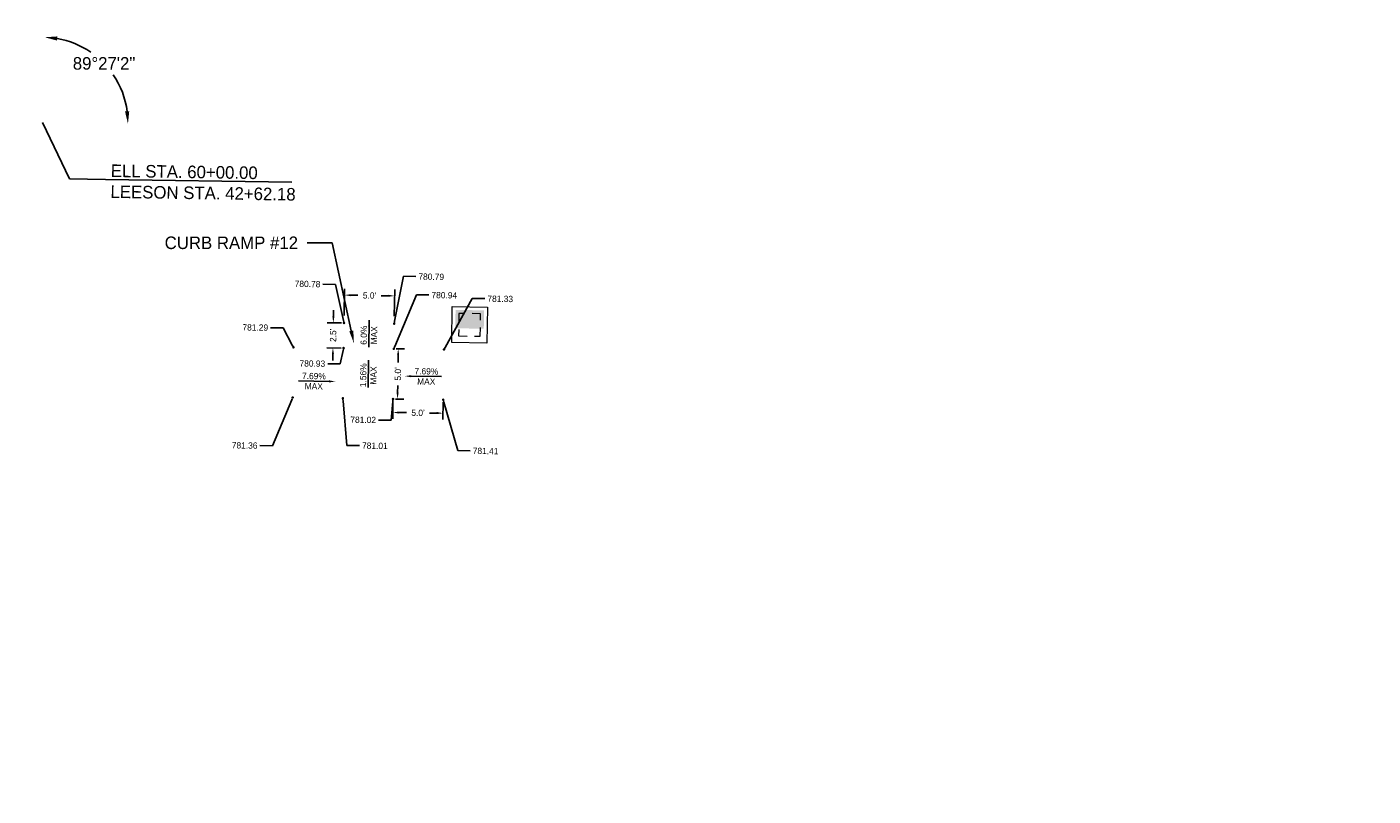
# Model space of a CAD drawing. Header units: feet. Extents: x 1384904 to 1390579, y 443400 to 444295.
# Tile 12 of 57: x 1388164 to 1388298, y 443898 to 443975. Entities that reach past the tile are written whole.
import ezdxf
from ezdxf import colors
from ezdxf.entities.mleader import LeaderData, LeaderLine
from ezdxf.math import Vec2, Vec3

# ---------------------------------------------------------------- set-up
doc = ezdxf.new("R2010")
doc.units = ezdxf.units.FT
doc.header["$MEASUREMENT"] = 0
doc.linetypes.add('drainage01', pattern=[1.6, 0.85, -0.75])
for name, color, linetype in [('DR_P_Cells', 1, 'Continuous'), ('DR_P_Storm_Sewer', 1, 'Continuous'), ('DT_P_Text', 3, 'Continuous'), ('PV_P_Text', 7, 'Continuous')]:
    doc.layers.add(name, color=color, linetype=linetype)
doc.styles.get("Standard").update_dxf_attribs({"font": 'font31.shx'})
doc.dimstyles.get("Standard").update_dxf_attribs({"dimtxt": 0.18, "dimasz": 0.18, "dimexe": 0.18, "dimexo": 0.0625, "dimgap": 0.09, "dimtad": 0, "dimtih": 1, "dimtoh": 1, "dimdec": 4, "dimzin": 0, "dimdsep": 46, "dimtxsty": 'Standard', "dimcen": 0.09, "dimadec": 0, "dimazin": 0, "dimtfac": 1, "dimtdec": 4, "dimtofl": 0, "dimtmove": 0, "dimatfit": 3, "dimfxl": 1, "dimtolj": 1, "dimtzin": 0, "dimarcsym": 0})

# ---------------------------------------------------------------- blocks, each defined once
blk = doc.blocks.new('CB3A-P')
at = {"layer": 'Defpoints', "color": 20, "linetype": 'drainage01', "lineweight": 0}
blk.add_lwpolyline([(1.08, 1.12), (-1.08, 1.12), (-1.08, -1.12), (1.08, -1.12), (1.08, 1.12)], close=True, dxfattribs=at)
at = {"layer": 'DR_P_Cells', "color": 1, "linetype": 'Continuous', "lineweight": 13, "flags": 128}
blk.add_lwpolyline([(-1.75, 1.79), (1.75, 1.79), (1.75, -1.79), (-1.75, -1.79), (-1.75, 1.79)], close=True, dxfattribs=at)
at = {"layer": 'DR_P_Cells', "color": 1, "linetype": 'Continuous', "lineweight": 0, "extrusion": (0, 0, -1)}
blk.add_solid([(1.42, 0.37), (-1.42, 0.37), (1.42, -1.46), (-1.42, -1.46)], dxfattribs=at)
blk = doc.blocks.new('_Dot')
at = {"color": 0, "linetype": 'ByBlock', "lineweight": -2}
blk.add_line((-0.5, 0), (-1, 0), dxfattribs=at)
at = {"color": 0, "linetype": 'ByBlock', "const_width": 0.5}
blk.add_lwpolyline([(-0.25, 0, 1), (0.25, 0, 1)], format="xyb", close=True, dxfattribs=at)
blk = doc.blocks.new('*D957')
at = {"layer": 'Defpoints', "color": 0, "transparency": 16777216}
for p in [(1388194.59, 443945.41), (1388195.65, 443945.4), (1388195.61, 443942.9)]:
    blk.add_point(p, dxfattribs=at)
at = {"layer": 'PV_P_Text', "color": 0, "lineweight": -2, "transparency": 16777216}
for p, q in [((1388194.6, 443946.04), (1388194.61, 443946.66)), ((1388195.4, 443945.4), (1388193.96, 443945.42)), ((1388195.36, 443942.9), (1388193.93, 443942.92)), ((1388194.54, 443942.29), (1388194.53, 443941.66))]:
    blk.add_line(p, q, dxfattribs=at)
at = {"layer": 'PV_P_Text', "color": 0, "transparency": 16777216}
for points in [[(1388194.49, 443946.04), (1388194.7, 443946.04), (1388194.59, 443945.41)], [(1388194.44, 443942.29), (1388194.65, 443942.29), (1388194.55, 443942.91)]]:
    blk.add_solid(points, dxfattribs=at)
at = {"layer": 'PV_P_Text', "color": 0, "transparency": 16777216, "insert": (1388194.57, 443944.16), "char_height": 0.625, "attachment_point": 5, "rotation": 89.156}
blk.add_mtext("\\A1;2.5'", dxfattribs=at)
blk = doc.blocks.new('*D958')
at = {"layer": 'Defpoints', "color": 0, "transparency": 16777216}
for p in [(1388200.69, 443948.09), (1388195.66, 443945.9), (1388200.65, 443945.82)]:
    blk.add_point(p, dxfattribs=at)
at = {"layer": 'PV_P_Text', "color": 0, "lineweight": -2, "transparency": 16777216}
for p, q in [((1388195.66, 443946.15), (1388195.7, 443948.79)), ((1388196.32, 443948.16), (1388197.04, 443948.15)), ((1388200.07, 443948.1), (1388199.35, 443948.11)), ((1388200.66, 443946.07), (1388200.7, 443948.71))]:
    blk.add_line(p, q, dxfattribs=at)
at = {"layer": 'PV_P_Text', "color": 0, "transparency": 16777216}
for points in [[(1388196.32, 443948.26), (1388196.31, 443948.06), (1388195.69, 443948.17)], [(1388200.07, 443948.2), (1388200.06, 443948), (1388200.69, 443948.09)]]:
    blk.add_solid(points, dxfattribs=at)
at = {"layer": 'PV_P_Text', "color": 0, "transparency": 16777216, "insert": (1388198.19, 443948.13), "char_height": 0.625, "attachment_point": 5, "rotation": 359.0862}
blk.add_mtext("\\A1;5.0'", dxfattribs=at)
blk = doc.blocks.new('*D959')
at = {"layer": 'Defpoints', "color": 0, "transparency": 16777216}
for p in [(1388200.61, 443942.82), (1388201.05, 443942.82), (1388200.54, 443937.82)]:
    blk.add_point(p, dxfattribs=at)
at = {"layer": 'PV_P_Text', "color": 0, "lineweight": -2, "transparency": 16777216}
for p, q in [((1388200.86, 443942.82), (1388201.68, 443942.81)), ((1388201.05, 443942.19), (1388201.03, 443941.47)), ((1388200.99, 443938.44), (1388201, 443939.16)), ((1388200.79, 443937.82), (1388201.61, 443937.81))]:
    blk.add_line(p, q, dxfattribs=at)
at = {"layer": 'PV_P_Text', "color": 0, "transparency": 16777216}
for points in [[(1388200.94, 443942.19), (1388201.15, 443942.19), (1388201.05, 443942.82)], [(1388200.89, 443938.44), (1388201.09, 443938.44), (1388200.98, 443937.82)]]:
    blk.add_solid(points, dxfattribs=at)
at = {"layer": 'PV_P_Text', "color": 0, "transparency": 16777216, "insert": (1388201.02, 443940.32), "char_height": 0.625, "attachment_point": 5, "rotation": 89.156}
blk.add_mtext("\\A1;5.0'", dxfattribs=at)
blk = doc.blocks.new('*D960')
at = {"layer": 'Defpoints', "color": 0, "transparency": 16777216}
for p in [(1388200.54, 443937.82), (1388205.54, 443937.75), (1388205.52, 443936.41)]:
    blk.add_point(p, dxfattribs=at)
at = {"layer": 'PV_P_Text', "color": 0, "lineweight": -2, "transparency": 16777216}
for p, q in [((1388200.53, 443937.57), (1388200.51, 443935.86)), ((1388205.53, 443937.5), (1388205.51, 443935.79)), ((1388201.14, 443936.48), (1388201.86, 443936.47)), ((1388204.89, 443936.42), (1388204.17, 443936.43))]:
    blk.add_line(p, q, dxfattribs=at)
at = {"layer": 'PV_P_Text', "color": 0, "transparency": 16777216}
for points in [[(1388201.14, 443936.58), (1388201.14, 443936.37), (1388200.52, 443936.49)], [(1388204.89, 443936.53), (1388204.89, 443936.32), (1388205.52, 443936.41)]]:
    blk.add_solid(points, dxfattribs=at)
at = {"layer": 'PV_P_Text', "color": 0, "transparency": 16777216, "insert": (1388203.02, 443936.45), "char_height": 0.625, "attachment_point": 5, "rotation": 359.156}
blk.add_mtext("\\A1;5.0'", dxfattribs=at)
blk = doc.blocks.new('*D1064')
at = {"layer": 'Defpoints', "color": 0, "transparency": 16777216}
for p in [(1387540.98, 443974.54), (1387672.96, 443972.6), (1387677.04, 443965.29), (1390194.58, 443935.45), (1387670.01, 443772.37)]:
    blk.add_point(p, dxfattribs=at)
at = {"layer": 'DT_P_Text', "color": 0, "lineweight": -2, "transparency": 16777216}
for start, end in [(324.3381, 350.5889), (277.7229, 301.5818)]:
    blk.add_arc((1387672.96, 443972.6), 8.37, start, end, dxfattribs=at)
at = {"layer": 'DT_P_Text', "color": 0, "transparency": 16777216}
for points in [[(1387681.01, 443971.25), (1387681.43, 443971.21), (1387681.33, 443972.48)], [(1387674.1, 443964.1), (1387674.08, 443964.52), (1387672.84, 443964.23)]]:
    blk.add_solid(points, dxfattribs=at)
at = {"layer": 'DT_P_Text', "color": 0, "transparency": 16777216, "insert": (1387678.79, 443966.6), "char_height": 1.25, "attachment_point": 5}
blk.add_mtext('\\A1;90°0\'0"', dxfattribs=at)
blk = doc.blocks.new('*D1065')
at = {"layer": 'Defpoints', "color": 0, "transparency": 16777216}
for p in [(1387895.13, 444137.12), (1387540.98, 443974.54), (1387898.95, 443973.3), (1387891.7, 443959.38), (1390194.58, 443935.45)]:
    blk.add_point(p, dxfattribs=at)
at = {"layer": 'DT_P_Text', "color": 0, "lineweight": -2, "transparency": 16777216}
for start, end in [(56.546, 80.0108), (8.0373, 33.7515)]:
    blk.add_arc((1387891.89, 443969.37), 8.07, start, end, dxfattribs=at)
at = {"layer": 'DT_P_Text', "color": 0, "transparency": 16777216}
for points in [[(1387893.27, 443977.12), (1387893.31, 443977.53), (1387892.05, 443977.44)], [(1387900.09, 443970.52), (1387899.67, 443970.49), (1387899.96, 443969.26)]]:
    blk.add_solid(points, dxfattribs=at)
at = {"layer": 'DT_P_Text', "color": 0, "transparency": 16777216, "insert": (1387897.69, 443974.98), "char_height": 1.25, "attachment_point": 5}
blk.add_mtext('\\A1;89°44\'10"', dxfattribs=at)
blk = doc.blocks.new('*D1066')
at = {"layer": 'Defpoints', "color": 0, "transparency": 16777216}
for p in [(1388170.02, 444145.73), (1387540.98, 443974.54), (1388173.06, 443969.46), (1388165.39, 443955.34), (1390194.58, 443935.45)]:
    blk.add_point(p, dxfattribs=at)
at = {"layer": 'DT_P_Text', "color": 0, "lineweight": -2, "transparency": 16777216}
for start, end in [(55.6454, 80.1702), (7.5921, 34.109)]:
    blk.add_arc((1388165.63, 443965.34), 8.5, start, end, dxfattribs=at)
at = {"layer": 'DT_P_Text', "color": 0, "transparency": 16777216}
for points in [[(1388167.06, 443973.51), (1388167.1, 443973.92), (1388165.84, 443973.84)], [(1388174.26, 443966.48), (1388173.84, 443966.45), (1388174.13, 443965.22)]]:
    blk.add_solid(points, dxfattribs=at)
at = {"layer": 'DT_P_Text', "color": 0, "transparency": 16777216, "insert": (1388171.75, 443971.23), "char_height": 1.25, "attachment_point": 5}
blk.add_mtext('\\A1;89°27\'2"', dxfattribs=at)
blk = doc.blocks.new('_None')
blk = doc.blocks.new('*D1067')
at = {"layer": 'Defpoints', "color": 0, "transparency": 16777216}
for p in [(1387540.98, 443974.54), (1388536.58, 443959.88), (1388529.29, 443955.83), (1390194.58, 443935.45), (1388524.62, 443400.18)]:
    blk.add_point(p, dxfattribs=at)
at = {"layer": 'DT_P_Text', "color": 0, "lineweight": -2, "transparency": 16777216}
for start, end in [(187.7578, 214.0032), (236.0186, 260.174)]:
    blk.add_arc((1388536.58, 443959.88), 8.33, start, end, dxfattribs=at)
at = {"layer": 'DT_P_Text', "color": 0, "transparency": 16777216}
for points in [[(1388528.11, 443958.74), (1388528.53, 443958.76), (1388528.25, 443960)], [(1388535.18, 443951.87), (1388535.14, 443951.46), (1388536.4, 443951.54)]]:
    blk.add_solid(points, dxfattribs=at)
at = {"layer": 'DT_P_Text', "color": 0, "transparency": 16777216, "insert": (1388530.58, 443954.09), "char_height": 1.25, "attachment_point": 5}
blk.add_mtext('\\A1;89°37\'11"', dxfattribs=at)
blk = doc.blocks.new('*D1068')
at = {"layer": 'Defpoints', "color": 0, "transparency": 16777216}
for p in [(1388548.53, 444294.6), (1387540.98, 443974.54), (1388551.28, 443965.87), (1388540.11, 443949.82), (1390194.58, 443935.45)]:
    blk.add_point(p, dxfattribs=at)
at = {"layer": 'DT_P_Text', "color": 0, "lineweight": -2, "transparency": 16777216}
for start, end in [(51.56, 82.8622), (4.8957, 37.0861)]:
    blk.add_arc((1388540.36, 443959.82), 12.48, start, end, dxfattribs=at)
at = {"layer": 'DT_P_Text', "color": 0, "transparency": 16777216}
for points in [[(1388541.89, 443972), (1388541.92, 443972.41), (1388540.66, 443972.3)], [(1388553, 443960.89), (1388552.59, 443960.88), (1388552.84, 443959.64)]]:
    blk.add_solid(points, dxfattribs=at)
at = {"layer": 'DT_P_Text', "color": 0, "transparency": 16777216, "insert": (1388549.36, 443968.47), "char_height": 1.25, "attachment_point": 5}
blk.add_mtext('\\A1;89°26\'46"', dxfattribs=at)
blk = doc.blocks.new('*D1069')
at = {"layer": 'Defpoints', "color": 0, "transparency": 16777216}
for p in [(1387540.98, 443974.54), (1388891.87, 443954.64), (1388895.84, 443947.51), (1390194.58, 443935.45), (1388883.33, 443416.88)]:
    blk.add_point(p, dxfattribs=at)
at = {"layer": 'DT_P_Text', "color": 0, "lineweight": -2, "transparency": 16777216}
for start, end in [(324.5503, 350.3708), (277.8746, 301.1614)]:
    blk.add_arc((1388891.87, 443954.64), 8.16, start, end, dxfattribs=at)
at = {"layer": 'DT_P_Text', "color": 0, "transparency": 16777216}
for points in [[(1388899.71, 443953.3), (1388900.13, 443953.26), (1388900.03, 443954.52)], [(1388893, 443946.35), (1388892.98, 443946.77), (1388891.74, 443946.48)]]:
    blk.add_solid(points, dxfattribs=at)
at = {"layer": 'DT_P_Text', "color": 0, "transparency": 16777216, "insert": (1388897.55, 443948.78), "char_height": 1.25, "attachment_point": 5}
blk.add_mtext('\\A1;90°3\'59"', dxfattribs=at)
blk = doc.blocks.new('*D1070')
at = {"layer": 'Defpoints', "color": 0, "transparency": 16777216}
for p in [(1389005.13, 444177.18), (1387540.98, 443974.54), (1389009.17, 443958.89), (1388998.33, 443943.07), (1390194.58, 443935.45)]:
    blk.add_point(p, dxfattribs=at)
at = {"layer": 'DT_P_Text', "color": 0, "lineweight": -2, "transparency": 16777216}
for start, end in [(51.7097, 82.387), (5.1056, 36.7305)]:
    blk.add_arc((1388998.62, 443953.07), 12.04, start, end, dxfattribs=at)
at = {"layer": 'DT_P_Text', "color": 0, "transparency": 16777216}
for points in [[(1389000.2, 443964.8), (1389000.24, 443965.21), (1388998.97, 443965.11)], [(1389010.83, 443954.15), (1389010.41, 443954.13), (1389010.66, 443952.89)]]:
    blk.add_solid(points, dxfattribs=at)
at = {"layer": 'DT_P_Text', "color": 0, "transparency": 16777216, "insert": (1389007.32, 443961.4), "char_height": 1.25, "attachment_point": 5}
blk.add_mtext('\\A1;89°10\'51"', dxfattribs=at)
blk = doc.blocks.new('*D1071')
at = {"layer": 'Defpoints', "color": 0, "transparency": 16777216}
for p in [(1389529.02, 444160.85), (1387540.98, 443974.54), (1389519.6, 443952.65), (1390194.58, 443935.45), (1389523.36, 443935.34)]:
    blk.add_point(p, dxfattribs=at)
at = {"layer": 'DT_P_Text', "color": 0, "lineweight": -2, "transparency": 16777216}
for start, end in [(97.1524, 121.1449), (144.1097, 170.5654)]:
    blk.add_arc((1389523.61, 443945.34), 8.34, start, end, dxfattribs=at)
at = {"layer": 'DT_P_Text', "color": 0, "transparency": 16777216}
for points in [[(1389522.56, 443953.82), (1389522.58, 443953.41), (1389523.82, 443953.68)], [(1389515.59, 443946.68), (1389515.17, 443946.72), (1389515.27, 443945.46)]]:
    blk.add_solid(points, dxfattribs=at)
at = {"layer": 'DT_P_Text', "color": 0, "transparency": 16777216, "insert": (1389517.83, 443951.35), "char_height": 1.25, "attachment_point": 5}
blk.add_mtext('\\A1;90°35\'39"', dxfattribs=at)

msp = doc.modelspace()

# ---------------------------------------------------------------- linework, layer by layer
at = {"layer": 'PV_P_Text', "linetype": 'ByBlock', "lineweight": -2}
for points in [[(1388198.16252, 443945.68502), (1388198.11388, 443942.97308)], [(1388198.09939, 443941.69468), (1388198.04956, 443938.98276)], [(1388194.16158, 443939.57723), (1388191.13189, 443939.62187)], [(1388205.36549, 443940.04931), (1388202.3358, 443940.09395)]]:
    msp.add_lwpolyline(points, dxfattribs=at)
at = {"layer": 'PV_P_Text'}
for points in [[(1388198.04716, 443945.06198), (1388198.16252, 443945.68502), (1388198.25546, 443945.05825)], [(1388197.98376, 443941.07169), (1388198.09939, 443941.69468), (1388198.19205, 443941.06787)], [(1388194.16312, 443939.68139), (1388194.78651, 443939.56802), (1388194.16005, 443939.47308)], [(1388202.33427, 443939.98979), (1388201.71087, 443940.10316), (1388202.33734, 443940.1981)]]:
    msp.add_solid(points, dxfattribs=at)

# ---------------------------------------------------------------- block references
at = {"layer": 'DR_P_Storm_Sewer', "color": 1, "rotation": 179.1559587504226}
msp.add_blockref('CB3A-P', (1388208.16104, 443945.21271, 781.3542), dxfattribs=at)

# ---------------------------------------------------------------- texts
at = {"layer": 'PV_P_Text', "char_height": 0.625, "attachment_point": 5}
for s, insert, rotation in [('6.0%', (1388197.62906, 443944.17933), 88.9723817), ('MAX', (1388198.64164, 443944.16117), 88.9723817), ('1.56%', (1388197.56527, 443940.18922), 88.9472992), ('MAX', (1388198.57784, 443940.17062), 88.9472992), ('7.69%', (1388203.85811, 443940.57795), 359.1559594), ('7.69%', (1388192.6542, 443940.10587), 359.1559594), ('MAX', (1388192.63928, 443939.09323), 359.1559594), ('MAX', (1388203.84319, 443939.56531), 359.1559594)]:
    msp.add_mtext(s, dxfattribs=dict(at, insert=insert, rotation=rotation))

# ---------------------------------------------------------------- dimensions: what is measured, and where the dimension line sits
at = {"layer": 'DT_P_Text'}
for base, line1, line2, picture, middle in [((1388551.27813, 443965.86722), ((1387540.978, 443974.544), (1390194.57763, 443935.45023)), ((1388540.11322, 443949.82405), (1388548.52762, 444294.60374)), '*D1068', (1388549.35503, 443968.47325)), ((1389009.16818, 443958.8865), ((1387540.978, 443974.544), (1390194.57763, 443935.45023)), ((1388998.33294, 443943.07455), (1389005.1309, 444177.17687)), '*D1070', (1389007.32318, 443961.39682)), ((1389519.59746, 443952.65059), ((1387540.978, 443974.544), (1390194.57763, 443935.45023)), ((1389523.36155, 443935.33874), (1389529.02312, 444160.85051)), '*D1071', (1389517.83048, 443951.35217)), ((1388173.06391, 443969.45743), ((1387540.978, 443974.544), (1390194.57763, 443935.45023)), ((1388165.38689, 443955.34459), (1388170.01841, 444145.72851)), '*D1066', (1388171.75473, 443971.23141)), ((1387898.94504, 443973.29609), ((1387540.978, 443974.544), (1390194.57763, 443935.45023)), ((1387891.69628, 443959.37596), (1387895.13342, 444137.11607)), '*D1065', (1387897.69389, 443974.98408)), ((1387677.04029, 443965.2921), ((1387670.0134, 443772.37098), (1387672.96367, 443972.59925)), ((1387540.978, 443974.544), (1390194.57763, 443935.45023)), '*D1064', (1387678.79269, 443966.5962)), ((1388529.29261, 443955.83234), ((1388524.61868, 443400.17799), (1388536.57959, 443959.87645)), ((1387540.978, 443974.544), (1390194.57763, 443935.45023)), '*D1067', (1388530.58119, 443954.09076)), ((1388895.84236, 443947.5127), ((1387540.978, 443974.544), (1390194.57763, 443935.45023)), ((1388883.32531, 443416.87915), (1388891.87229, 443954.64389)), '*D1069', (1388897.55345, 443948.78426))]:
    dim = msp.add_angular_dim_2l(base=base, line1=line1, line2=line2, dimstyle='Standard', override={"dimscale": 10, "dimtxt": 0.125, "dimasz": 0.125, "dimgap": 0.05, "dimaunit": 1, "dimadec": 3}, dxfattribs=at)
    dim.commit()
    dim.dimension.update_dxf_attribs({"geometry": picture, "text_midpoint": middle})
at = {"layer": 'PV_P_Text'}
for p1, p2, distance, picture, middle in [((1388195.65531, 443945.90309), (1388200.65468, 443945.82335), 2.26679, '*D958', (1388198.19115, 443948.12972)), ((1388195.61103, 443942.89733), (1388195.64785, 443945.39706), 1.05869, '*D957', (1388194.57087, 443944.16279)), ((1388200.53683, 443937.82422), (1388200.61048, 443942.82367), -0.44385, '*D959', (1388201.01745, 443940.31741)), ((1388200.53683, 443937.82422), (1388205.53629, 443937.75056), -1.33641, '*D960', (1388203.01687, 443936.45112))]:
    dim = msp.add_aligned_dim(p1=p1, p2=p2, distance=distance, text="<>'", dimstyle='Standard', override={"dimscale": 5, "dimtxt": 0.125, "dimasz": 0.125, "dimexe": 0.125, "dimexo": 0.05, "dimgap": 0.05, "dimtih": 0, "dimtoh": 0, "dimdec": 1}, dxfattribs=at)
    dim.commit()
    dim.dimension.update_dxf_attribs({"geometry": picture, "text_midpoint": middle})

# ---------------------------------------------------------------- leaders
at = {"layer": 'DT_P_Text'}
ml = msp.add_multileader_mtext('Standard', dxfattribs=at)
ml.set_content('ELL STA. 60+00.00\\PLEESON STA. 42+62.18', color=256)
ml.set_leader_properties()
ml.set_arrow_properties(name='NONE')
ml.build(insert=Vec2(0, 0))
ml.multileader.update_dxf_attribs({"text_left_attachment_type": 6, "text_right_attachment_type": 6, "dogleg_length": 0.36, "arrow_head_size": 1.8, "scale": 10})
ctx = ml.context
ctx.base_point, ctx.scale, ctx.char_height, ctx.arrow_head_size, ctx.landing_gap_size, ctx.plane_origin, ctx.plane_x_axis, ctx.plane_y_axis = Vec3(1388171.90873, 443959.68739, 781.21653), 10, 1.25, 1.8, 0.5, Vec3(1388165.83722, 443965.38672, 781.21653), Vec3(0.999891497, -0.014730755), Vec3(0.014730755, 0.999891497)
ctx.left_attachment, ctx.right_attachment = 6, 6
notes = []
notes.append((ctx, [(0, (1, 1, 0), (1388168.30912, 443959.74042, 781.21653), (0.999891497, -0.014730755), 3.6, [(0, [(1388165.63008, 443965.3414, 781.21653)], 0, [])])]))
ctx.mtext.insert, ctx.mtext.text_direction, ctx.mtext.rotation, ctx.mtext.flow_direction = Vec3(1388172.43077, 443961.17986, 781.21653), Vec3(0.999891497, -0.014730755), 6.268454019, 5
ml = msp.add_multileader_mtext('Standard', dxfattribs=at)
ml.set_content('CURB RAMP #12', color=256)
ml.set_leader_properties()
ml.build(insert=Vec2(0, 0))
ml.multileader.update_dxf_attribs({"text_right_attachment_type": 2, "dogleg_length": 0.25, "arrow_head_size": 1.25, "scale": 10})
ctx = ml.context
ctx.base_point, ctx.scale, ctx.char_height, ctx.arrow_head_size, ctx.landing_gap_size, ctx.plane_origin = Vec3(1388176.27166, 443953.37736), 10, 1.25, 1.25, 0.9, Vec3(1388198.12101, 443937.85981)
ctx.right_attachment, ctx.text_align_type = 2, 2
notes.append((ctx, [(0, (1, 1, 0), (1388194.47047, 443953.37736), (-1, 0), 2.5, [(0, [(1388196.64157, 443943.3822)], 0, [])])]))
ctx.mtext.insert, ctx.mtext.alignment, ctx.mtext.flow_direction = Vec3(1388191.07047, 443954.00236), 3, 5
at = {"layer": 'PV_P_Text'}
ml = msp.add_multileader_mtext('Standard', dxfattribs=at)
ml.set_content('780.79', color=256)
ml.set_leader_properties()
ml.set_arrow_properties(name='DOT')
ml.build(insert=Vec2(0, 0))
ml.multileader.update_dxf_attribs({"text_right_attachment_type": 2, "dogleg_length": 0.25, "arrow_head_size": 0.25, "scale": 5})
ctx = ml.context
ctx.base_point, ctx.scale, ctx.char_height, ctx.arrow_head_size, ctx.landing_gap_size, ctx.plane_origin, ctx.plane_x_axis, ctx.plane_y_axis = Vec3(1388202.81221, 443950.02122), 5, 0.625, 0.25, 0.25, Vec3(1388200.71332, 443947.81016), Vec3(0.999891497, -0.014730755), Vec3(0.014730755, 0.999891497)
ctx.right_attachment = 2
notes.append((ctx, [(1, (1, 1, 0), (1388201.56235, 443950.03963), (0.999891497, -0.014730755), 1.25, [(0, [(1388200.64731, 443945.3234)], 0, [])])]))
ctx.mtext.insert, ctx.mtext.text_direction, ctx.mtext.rotation, ctx.mtext.flow_direction = Vec3(1388203.06679, 443950.33), Vec3(0.999891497, -0.014730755), 6.268454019, 5
ml = msp.add_multileader_mtext('Standard', dxfattribs=at)
ml.set_content('780.78', color=256)
ml.set_leader_properties()
ml.set_arrow_properties(name='DOT')
ml.build(insert=Vec2(0, 0))
ml.multileader.update_dxf_attribs({"text_right_attachment_type": 2, "dogleg_length": 0.25, "arrow_head_size": 0.25, "scale": 5})
ctx = ml.context
ctx.base_point, ctx.scale, ctx.char_height, ctx.arrow_head_size, ctx.landing_gap_size, ctx.plane_origin, ctx.plane_x_axis, ctx.plane_y_axis = Vec3(1388189.99164, 443949.30792), 5, 0.625, 0.25, 0.25, Vec3(1388195.67704, 443945.38409), Vec3(0.999891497, -0.014730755), Vec3(0.014730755, 0.999891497)
ctx.right_attachment, ctx.text_align_type = 2, 2
notes.append((ctx, [(0, (1, 1, 0), (1388194.79667, 443949.23713), (-0.999891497, 0.014730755), 1.25, [(0, [(1388195.64785, 443945.39706)], 0, [])])]))
ctx.mtext.insert, ctx.mtext.text_direction, ctx.mtext.rotation, ctx.mtext.alignment, ctx.mtext.flow_direction = Vec3(1388193.30144, 443949.57169), Vec3(0.999891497, -0.014730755), 6.268454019, 3, 5
ml = msp.add_multileader_mtext('Standard', dxfattribs=at)
ml.set_content('780.94', color=256)
ml.set_leader_properties()
ml.set_arrow_properties(name='DOT')
ml.build(insert=Vec2(0, 0))
ml.multileader.update_dxf_attribs({"text_right_attachment_type": 2, "dogleg_length": 0.25, "arrow_head_size": 0.25, "scale": 5})
ctx = ml.context
ctx.base_point, ctx.scale, ctx.char_height, ctx.arrow_head_size, ctx.landing_gap_size, ctx.plane_origin, ctx.plane_x_axis, ctx.plane_y_axis = Vec3(1388204.11429, 443948.18073), 5, 0.625, 0.25, 0.25, Vec3(1388200.67649, 443945.31043), Vec3(0.999891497, -0.014730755), Vec3(0.014730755, 0.999891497)
ctx.right_attachment = 2
notes.append((ctx, [(1, (1, 1, 0), (1388202.86442, 443948.19914), (0.999891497, -0.014730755), 1.25, [(0, [(1388200.61048, 443942.82367)], 0, [])])]))
ctx.mtext.insert, ctx.mtext.text_direction, ctx.mtext.rotation, ctx.mtext.flow_direction = Vec3(1388204.36886, 443948.48951), Vec3(0.999891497, -0.014730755), 6.268454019, 5
ml = msp.add_multileader_mtext('Standard', dxfattribs=at)
ml.set_content('781.33', color=256)
ml.set_leader_properties()
ml.set_arrow_properties(name='DOT')
ml.build(insert=Vec2(0, 0))
ml.multileader.update_dxf_attribs({"text_right_attachment_type": 2, "dogleg_length": 0.25, "arrow_head_size": 0.25, "scale": 5})
ctx = ml.context
ctx.base_point, ctx.scale, ctx.char_height, ctx.arrow_head_size, ctx.landing_gap_size, ctx.plane_origin, ctx.plane_x_axis, ctx.plane_y_axis = Vec3(1388209.68317, 443947.82143), 5, 0.625, 0.25, 0.25, Vec3(1388206.67584, 443945.22205), Vec3(0.999891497, -0.014730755), Vec3(0.014730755, 0.999891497)
ctx.right_attachment = 2
notes.append((ctx, [(1, (1, 1, 0), (1388208.43331, 443947.83984), (0.999891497, -0.014730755), 1.25, [(0, [(1388205.60994, 443942.75002)], 0, [])])]))
ctx.mtext.insert, ctx.mtext.text_direction, ctx.mtext.rotation, ctx.mtext.flow_direction = Vec3(1388209.93775, 443948.13021), Vec3(0.999891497, -0.014730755), 6.268454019, 5
ml = msp.add_multileader_mtext('Standard', dxfattribs=at)
ml.set_content('781.29', color=256)
ml.set_leader_properties()
ml.set_arrow_properties(name='DOT')
ml.build(insert=Vec2(0, 0))
ml.multileader.update_dxf_attribs({"text_right_attachment_type": 2, "dogleg_length": 0.25, "arrow_head_size": 0.25, "scale": 5})
ctx = ml.context
ctx.base_point, ctx.scale, ctx.char_height, ctx.arrow_head_size, ctx.landing_gap_size, ctx.plane_origin, ctx.plane_x_axis, ctx.plane_y_axis = Vec3(1388185.0745, 443944.97312), 5, 0.625, 0.25, 0.25, Vec3(1388190.64075, 443942.95801), Vec3(0.999891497, -0.014730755), Vec3(0.014730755, 0.999891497)
ctx.right_attachment, ctx.text_align_type = 2, 2
notes.append((ctx, [(0, (1, 1, 0), (1388189.59187, 443944.90657), (-0.999891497, 0.014730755), 1.25, [(0, [(1388190.61157, 443942.97098)], 0, [])])]))
ctx.mtext.insert, ctx.mtext.text_direction, ctx.mtext.rotation, ctx.mtext.alignment, ctx.mtext.flow_direction = Vec3(1388188.09663, 443945.24113), Vec3(0.999891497, -0.014730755), 6.268454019, 3, 5
ml = msp.add_multileader_mtext('Standard', dxfattribs=at)
ml.set_content('780.93', color=256)
ml.set_leader_properties()
ml.set_arrow_properties(name='DOT')
ml.build(insert=Vec2(0, 0))
ml.multileader.update_dxf_attribs({"text_right_attachment_type": 2, "dogleg_length": 0.25, "arrow_head_size": 0.25, "scale": 5})
ctx = ml.context
ctx.base_point, ctx.scale, ctx.char_height, ctx.arrow_head_size, ctx.landing_gap_size, ctx.plane_origin, ctx.plane_x_axis, ctx.plane_y_axis = Vec3(1388190.42243, 443941.3866), 5, 0.625, 0.25, 0.25, Vec3(1388195.64021, 443942.88436), Vec3(0.999891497, -0.014730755), Vec3(0.014730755, 0.999891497)
ctx.right_attachment, ctx.text_align_type = 2, 2
notes.append((ctx, [(0, (1, 1, 0), (1388195.27706, 443941.31508), (-0.999891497, 0.014730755), 1.25, [(0, [(1388195.61103, 443942.89733)], 0, [])])]))
ctx.mtext.insert, ctx.mtext.text_direction, ctx.mtext.rotation, ctx.mtext.alignment, ctx.mtext.flow_direction = Vec3(1388193.78183, 443941.64965), Vec3(0.999891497, -0.014730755), 6.268454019, 3, 5
ml = msp.add_multileader_mtext('Standard', dxfattribs=at)
ml.set_content('781.36', color=256)
ml.set_leader_properties()
ml.set_arrow_properties(name='DOT')
ml.build(insert=Vec2(0, 0))
ml.multileader.update_dxf_attribs({"text_right_attachment_type": 2, "dogleg_length": 0.25, "arrow_head_size": 0.25, "scale": 5})
ctx = ml.context
ctx.base_point, ctx.scale, ctx.char_height, ctx.arrow_head_size, ctx.landing_gap_size, ctx.plane_origin, ctx.plane_x_axis, ctx.plane_y_axis = Vec3(1388183.98523, 443933.23138), 5, 0.625, 0.25, 0.25, Vec3(1388189.56721, 443937.97328), Vec3(0.999891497, -0.014730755), Vec3(0.014730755, 0.999891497)
ctx.right_attachment, ctx.text_align_type = 2, 2
notes.append((ctx, [(0, (1, 1, 0), (1388188.53235, 443933.16439), (-0.999891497, 0.014730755), 1.25, [(0, [(1388190.53791, 443937.97152)], 0, [])])]))
ctx.mtext.insert, ctx.mtext.text_direction, ctx.mtext.rotation, ctx.mtext.alignment, ctx.mtext.flow_direction = Vec3(1388187.03712, 443933.49895), Vec3(0.999891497, -0.014730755), 6.268454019, 3, 5
ml = msp.add_multileader_mtext('Standard', dxfattribs=at)
ml.set_content('781.01', color=256)
ml.set_leader_properties()
ml.set_arrow_properties(name='DOT')
ml.build(insert=Vec2(0, 0))
ml.multileader.update_dxf_attribs({"text_right_attachment_type": 2, "dogleg_length": 0.25, "arrow_head_size": 0.25, "scale": 5})
ctx = ml.context
ctx.base_point, ctx.scale, ctx.char_height, ctx.arrow_head_size, ctx.landing_gap_size, ctx.plane_origin, ctx.plane_x_axis, ctx.plane_y_axis = Vec3(1388197.1986, 443933.19135), 5, 0.625, 0.25, 0.25, Vec3(1388195.56655, 443937.8849), Vec3(0.999891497, -0.014730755), Vec3(0.014730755, 0.999891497)
ctx.right_attachment = 2
notes.append((ctx, [(1, (1, 1, 0), (1388195.94874, 443933.20977), (0.999891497, -0.014730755), 1.25, [(0, [(1388195.53737, 443937.89787)], 0, [])])]))
ctx.mtext.insert, ctx.mtext.text_direction, ctx.mtext.rotation, ctx.mtext.flow_direction = Vec3(1388197.45318, 443933.50014), Vec3(0.999891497, -0.014730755), 6.268454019, 5
ml = msp.add_multileader_mtext('Standard', dxfattribs=at)
ml.set_content('781.02', color=256)
ml.set_leader_properties()
ml.set_arrow_properties(name='DOT')
ml.build(insert=Vec2(0, 0))
ml.multileader.update_dxf_attribs({"text_right_attachment_type": 2, "dogleg_length": 0.25, "arrow_head_size": 0.25, "scale": 5})
ctx = ml.context
ctx.base_point, ctx.scale, ctx.char_height, ctx.arrow_head_size, ctx.landing_gap_size, ctx.plane_origin, ctx.plane_x_axis, ctx.plane_y_axis = Vec3(1388195.75782, 443935.78015), 5, 0.625, 0.25, 0.25, Vec3(1388200.56601, 443937.81125), Vec3(0.999891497, -0.014730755), Vec3(0.014730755, 0.999891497)
ctx.right_attachment, ctx.text_align_type = 2, 2
notes.append((ctx, [(0, (1, 1, 0), (1388200.33967, 443935.71265), (-0.999891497, 0.014730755), 1.25, [(0, [(1388200.53683, 443937.82422)], 0, [])])]))
ctx.mtext.insert, ctx.mtext.text_direction, ctx.mtext.rotation, ctx.mtext.alignment, ctx.mtext.flow_direction = Vec3(1388198.84443, 443936.04721), Vec3(0.999891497, -0.014730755), 6.268454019, 3, 5
ml = msp.add_multileader_mtext('Standard', dxfattribs=at)
ml.set_content('781.41', color=256)
ml.set_leader_properties()
ml.set_arrow_properties(name='DOT')
ml.build(insert=Vec2(0, 0))
ml.multileader.update_dxf_attribs({"text_right_attachment_type": 2, "dogleg_length": 0.25, "arrow_head_size": 0.25, "scale": 5})
ctx = ml.context
ctx.base_point, ctx.scale, ctx.char_height, ctx.arrow_head_size, ctx.landing_gap_size, ctx.plane_origin, ctx.plane_x_axis, ctx.plane_y_axis = Vec3(1388208.22558, 443932.6704), 5, 0.625, 0.25, 0.25, Vec3(1388205.56547, 443937.73759), Vec3(0.999891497, -0.014730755), Vec3(0.014730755, 0.999891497)
ctx.right_attachment = 2
notes.append((ctx, [(1, (1, 1, 0), (1388206.97572, 443932.68882), (0.999891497, -0.014730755), 1.25, [(0, [(1388205.53629, 443937.75056)], 0, [])])]))
ctx.mtext.insert, ctx.mtext.text_direction, ctx.mtext.rotation, ctx.mtext.flow_direction = Vec3(1388208.48016, 443932.97919), Vec3(0.999891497, -0.014730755), 6.268454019, 5
for ctx, leaders in notes:
    for number, flags, end, landing, length, lines in leaders:
        leader = LeaderData()
        leader.index, (leader.has_last_leader_line, leader.has_dogleg_vector, leader.attachment_direction) = number, flags
        leader.last_leader_point, leader.dogleg_vector, leader.dogleg_length = Vec3(end), Vec3(landing), length
        for number, points, colour, breaks in lines:
            line = LeaderLine()
            line.index, line.vertices, line.color, line.breaks = number, Vec3.list(points), colors.encode_raw_color(colour), breaks
            leader.lines.append(line)
        ctx.leaders.append(leader)

doc.saveas('drawing.dxf')
